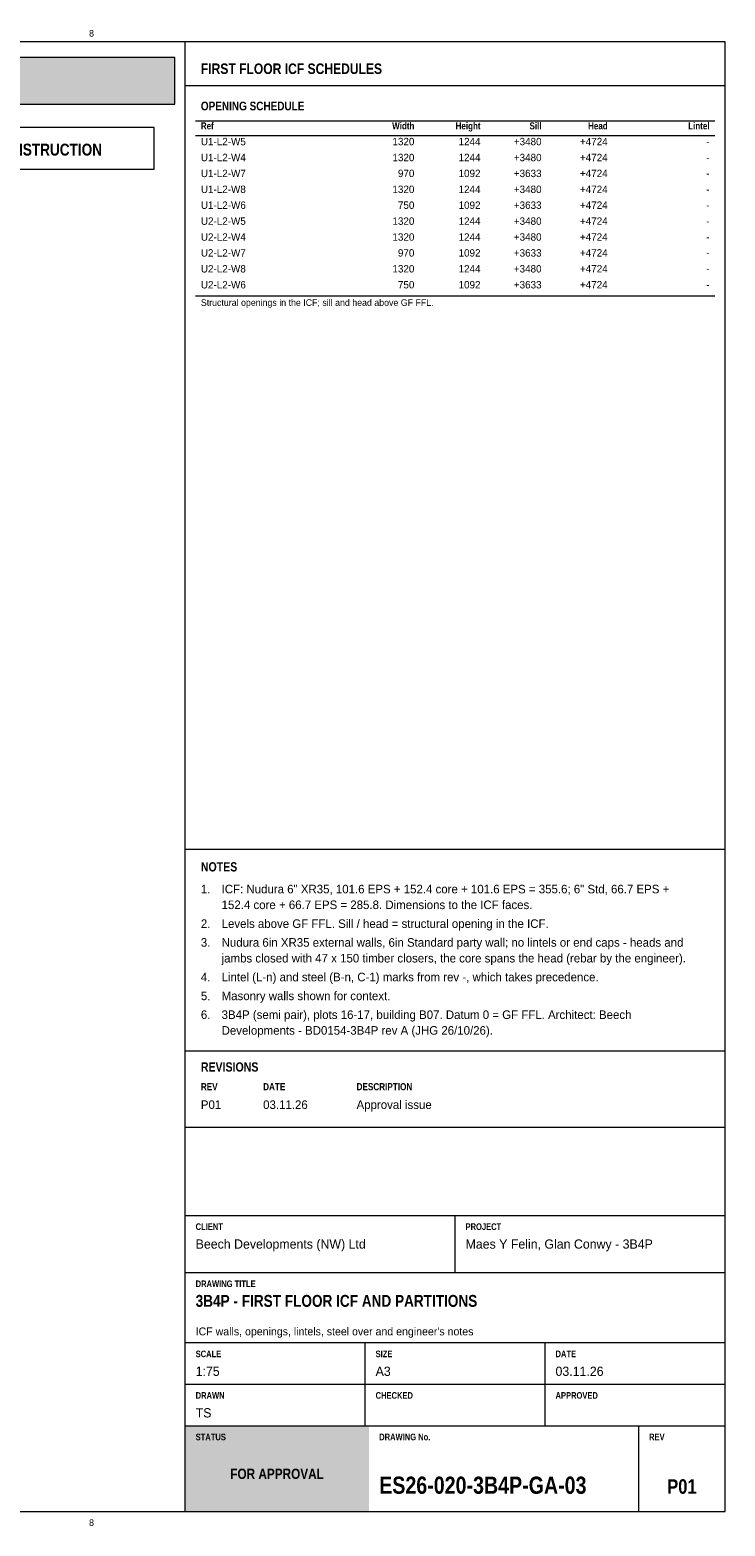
# Model space of a CAD drawing. Header units: millimetres. Extents: x 17 to 413, y 4 to 292.
# Tile 9 of 9: x 279 to 413, y 4 to 292. Entities that reach past the tile are written whole.
import ezdxf
from ezdxf.enums import TextEntityAlignment as Align

# ---------------------------------------------------------------- set-up
doc = ezdxf.new("R2010")
doc.units = ezdxf.units.MM
for name, color, linetype in [('FILL-TEAL', 7, 'Continuous'), ('FILL-WHITE', 7, 'Continuous'), ('LINE-INK', 7, 'Continuous'), ('LINE-RED', 7, 'Continuous'), ('LINE-TEAL', 7, 'Continuous'), ('TEXT-EPS', 7, 'Continuous'), ('TEXT-INK', 7, 'Continuous'), ('TEXT-RED', 7, 'Continuous'), ('TEXT-STEEL_GREY', 7, 'Continuous'), ('TEXT-TEAL', 7, 'Continuous'), ('TEXT-WHITE', 7, 'Continuous')]:
    doc.layers.add(name, color=color, linetype=linetype)
doc.styles.add('OpenSansCondensed-Bold', font='OpenSansCondensed-Bold.ttf')

msp = doc.modelspace()

# ---------------------------------------------------------------- hatches: boundary and pattern name
at = {"layer": 'FILL-TEAL', "true_color": 0x009e85}
h = msp.add_hatch(color=256, dxfattribs=at)
h.dxf.hatch_style = 1
h.paths.add_polyline_path([(309.01, 7), (344.37, 7), (344.37, 23.5), (309.01, 23.5)])
at = {"layer": 'FILL-WHITE', "true_color": 0xfff5f0}
h = msp.add_hatch(color=256, dxfattribs=at)
h.dxf.hatch_style = 1
h.paths.add_polyline_path([(23, 278), (307, 278), (307, 287), (23, 287)])

# ---------------------------------------------------------------- linework, layer by layer
at = {"layer": 'LINE-INK', "lineweight": 5}
for p, q in [((309, 7), (309, 290)), ((311, 274.8), (411, 274.8)), ((311, 271.94), (411, 271.94)), ((311, 241.11), (411, 241.11)), ((309, 134.54), (413, 134.54)), ((309, 95.7), (413, 95.7)), ((309, 81), (413, 81)), ((309, 64), (413, 64)), ((361, 53), (361, 64)), ((309, 53), (413, 53)), ((309, 39.5), (413, 39.5)), ((343.67, 31.5), (343.67, 39.5)), ((378.33, 31.5), (378.33, 39.5)), ((309, 31.5), (413, 31.5)), ((343.67, 23.5), (343.67, 31.5)), ((378.33, 23.5), (378.33, 31.5)), ((309, 23.5), (413, 23.5)), ((396.36, 7), (396.36, 23.5))]:
    msp.add_line(p, q, dxfattribs=at)
msp.add_lwpolyline([(20, 7), (413, 7), (413, 290), (20, 290)], close=True, dxfattribs=at)
at = {"layer": 'LINE-RED', "lineweight": 5}
for points in [[(23, 278), (307, 278), (307, 287), (23, 287)], [(226.21, 265.5), (303, 265.5), (303, 273.5), (226.21, 273.5)]]:
    msp.add_lwpolyline(points, close=True, dxfattribs=at)
at = {"layer": 'LINE-TEAL', "lineweight": 5}
msp.add_line((309, 281.6), (413, 281.6), dxfattribs=at)

# ---------------------------------------------------------------- texts
at = {"layer": 'TEXT-EPS', "style": 'OpenSansCondensed-Bold'}
msp.add_text('STATUS', height=1.27, dxfattribs=at).set_placement((311, 20.7))
at = {"layer": 'TEXT-INK', "style": 'OpenSansCondensed-Bold'}
for s, height, p in [('OPENING SCHEDULE', 1.6764, (312, 276.8)), ('NOTES', 1.778, (312, 130.24)), ('REVISIONS', 1.778, (312, 91.7)), ('3B4P - FIRST FLOOR ICF AND PARTITIONS', 2.286, (311, 46.4)), ('ES26-020-3B4P-GA-03', 3.302, (346.36, 10.4))]:
    msp.add_text(s, height=height, dxfattribs=at).set_placement(p)
at = {"layer": 'TEXT-INK'}
for s, height, p in [('U1-L2-W5', 1.422, (312, 270.08)), ('U1-L2-W4', 1.422, (312, 267.01)), ('U1-L2-W7', 1.422, (312, 263.95)), ('U1-L2-W8', 1.422, (312, 260.89)), ('U1-L2-W6', 1.422, (312, 257.83)), ('U2-L2-W5', 1.422, (312, 254.76)), ('U2-L2-W4', 1.422, (312, 251.7)), ('U2-L2-W7', 1.422, (312, 248.64)), ('U2-L2-W8', 1.422, (312, 245.58)), ('U2-L2-W6', 1.422, (312, 242.51)), ('1.', 1.651, (312, 126.02)), ('ICF: Nudura 6" XR35, 101.6 EPS + 152.4 core + 101.6 EPS = 355.6; 6" Std, 66.7 EPS +', 1.651, (316, 126.02)), ('152.4 core + 66.7 EPS = 285.8. Dimensions to the ICF faces.', 1.651, (316, 122.99)), ('2.', 1.651, (312, 119.36)), ('Levels above GF FFL. Sill / head = structural opening in the ICF.', 1.651, (316, 119.36)), ('3.', 1.651, (312, 115.74)), ('Nudura 6in XR35 external walls, 6in Standard party wall; no lintels or end caps - heads and', 1.651, (316, 115.74)), ('jambs closed with 47 x 150 timber closers, the core spans the head (rebar by the engineer).', 1.651, (316, 112.71)), ('4.', 1.651, (312, 109.08)), ('Lintel (L-n) and steel (B-n, C-1) marks from rev -, which takes precedence.', 1.651, (316, 109.08)), ('5.', 1.651, (312, 105.45)), ('Masonry walls shown for context.', 1.651, (316, 105.45)), ('6.', 1.651, (312, 101.83)), ('3B4P (semi pair), plots 16-17, building B07. Datum 0 = GF FFL. Architect: Beech', 1.651, (316, 101.83)), ('Developments - BD0154-3B4P rev A (JHG 26/10/26).', 1.651, (316, 98.8)), ('P01', 1.651, (312, 84.5)), ('03.11.26', 1.651, (324, 84.5)), ('Approval issue', 1.651, (342, 84.5)), ('Beech Developments (NW) Ltd', 1.778, (311, 57.6)), ('Maes Y Felin, Glan Conwy - 3B4P', 1.778, (363, 57.6)), ('1:75', 1.778, (311, 33.1)), ('A3', 1.778, (345.67, 33.1)), ('03.11.26', 1.778, (380.33, 33.1)), ('TS', 1.778, (311, 25.1))]:
    msp.add_text(s, height=height, dxfattribs=at).set_placement(p)
for s, height, p in [('1320', 1.422, (353.14, 270.08)), ('1244', 1.422, (365.88, 270.08)), ('+3480', 1.422, (377.64, 270.08)), ('+4724', 1.422, (390.38, 270.08)), ('1320', 1.422, (353.14, 267.01)), ('1244', 1.422, (365.88, 267.01)), ('+3480', 1.422, (377.64, 267.01)), ('+4724', 1.422, (390.38, 267.01)), ('-', 1.42, (410, 270.08)), ('970', 1.422, (353.14, 263.95)), ('1092', 1.422, (365.88, 263.95)), ('+3633', 1.422, (377.64, 263.95)), ('+4724', 1.422, (390.38, 263.95)), ('-', 1.42, (410, 267.01)), ('1320', 1.422, (353.14, 260.89)), ('1244', 1.422, (365.88, 260.89)), ('+3480', 1.422, (377.64, 260.89)), ('+4724', 1.422, (390.38, 260.89)), ('-', 1.42, (410, 263.95)), ('-', 1.42, (410, 260.89)), ('750', 1.422, (353.14, 257.83)), ('1092', 1.422, (365.88, 257.83)), ('+3633', 1.422, (377.64, 257.83)), ('+4724', 1.422, (390.38, 257.83)), ('-', 1.42, (410, 257.83)), ('1320', 1.422, (353.14, 254.76)), ('1244', 1.422, (365.88, 254.76)), ('+3480', 1.422, (377.64, 254.76)), ('+4724', 1.422, (390.38, 254.76)), ('-', 1.42, (410, 254.76)), ('1320', 1.422, (353.14, 251.7)), ('1244', 1.422, (365.88, 251.7)), ('+3480', 1.422, (377.64, 251.7)), ('+4724', 1.422, (390.38, 251.7)), ('-', 1.42, (410, 251.7)), ('970', 1.422, (353.14, 248.64)), ('1092', 1.422, (365.88, 248.64)), ('+3633', 1.422, (377.64, 248.64)), ('+4724', 1.422, (390.38, 248.64)), ('-', 1.42, (410, 248.64)), ('1320', 1.422, (353.14, 245.58)), ('1244', 1.422, (365.88, 245.58)), ('+3480', 1.422, (377.64, 245.58)), ('+4724', 1.422, (390.38, 245.58)), ('-', 1.42, (410, 245.58)), ('750', 1.422, (353.14, 242.51)), ('1092', 1.422, (365.88, 242.51)), ('+3633', 1.422, (377.64, 242.51)), ('+4724', 1.422, (390.38, 242.51)), ('-', 1.42, (410, 242.51))]:
    msp.add_text(s, height=height, dxfattribs=at).set_placement(p, align=Align.RIGHT)
at = {"layer": 'TEXT-INK', "style": 'OpenSansCondensed-Bold'}
msp.add_text('P01', height=2.794, dxfattribs=at).set_placement((404.68, 10.4), align=Align.CENTER)
at = {"layer": 'TEXT-RED', "style": 'OpenSansCondensed-Bold'}
msp.add_text('FOR APPROVAL - NOT FOR CONSTRUCTION', height=2.286, dxfattribs=at).set_placement((264.6, 268.1), align=Align.CENTER)
at = {"layer": 'TEXT-STEEL_GREY'}
for p in [(290.94, 291), (290.94, 4.2)]:
    msp.add_text('8', height=1.27, dxfattribs=at).set_placement(p, align=Align.CENTER)
at = {"layer": 'TEXT-STEEL_GREY', "style": 'OpenSansCondensed-Bold'}
for s, height, p in [('Ref', 1.346, (312, 273.14)), ('REV', 1.372, (312, 88.1)), ('DATE', 1.372, (324, 88.1)), ('DESCRIPTION', 1.3716, (342, 88.1)), ('CLIENT', 1.27, (311, 61.2)), ('PROJECT', 1.27, (363, 61.2)), ('DRAWING TITLE', 1.27, (311, 50.2)), ('SCALE', 1.27, (311, 36.7)), ('SIZE', 1.27, (345.67, 36.7)), ('DATE', 1.27, (380.33, 36.7)), ('DRAWN', 1.27, (311, 28.7)), ('CHECKED', 1.27, (345.67, 28.7)), ('APPROVED', 1.27, (380.33, 28.7)), ('DRAWING No.', 1.27, (346.36, 20.7)), ('REV', 1.27, (398.36, 20.7))]:
    msp.add_text(s, height=height, dxfattribs=at).set_placement(p)
for s, p in [('Width', (353.14, 273.14)), ('Height', (365.88, 273.14)), ('Sill', (377.64, 273.14)), ('Head', (390.38, 273.14)), ('Lintel', (410, 273.14))]:
    msp.add_text(s, height=1.346, dxfattribs=at).set_placement(p, align=Align.RIGHT)
at = {"layer": 'TEXT-STEEL_GREY'}
for s, height, p in [('Structural openings in the ICF; sill and head above GF FFL.', 1.27, (312, 239.15)), ("ICF walls, openings, lintels, steel over and engineer's notes", 1.524, (311, 40.9))]:
    msp.add_text(s, height=height, dxfattribs=at).set_placement(p)
at = {"layer": 'TEXT-TEAL', "style": 'OpenSansCondensed-Bold'}
msp.add_text('FIRST FLOOR ICF SCHEDULES', height=2.032, dxfattribs=at).set_placement((312, 283.8))
at = {"layer": 'TEXT-WHITE', "style": 'OpenSansCondensed-Bold'}
msp.add_text('FOR APPROVAL', height=1.9812, dxfattribs=at).set_placement((326.68, 13.25), align=Align.CENTER)

doc.saveas('drawing.dxf')
